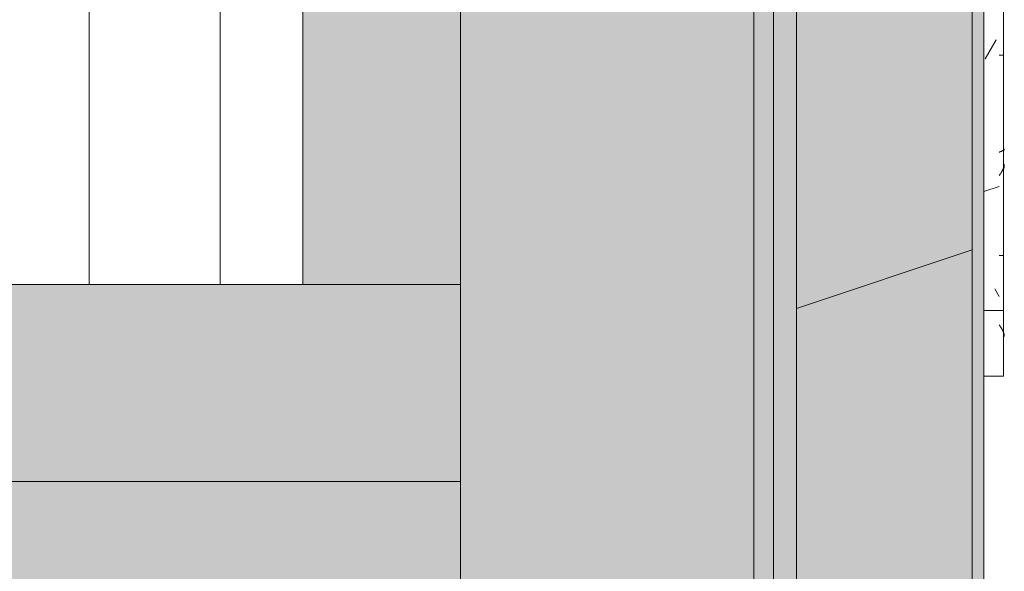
# Model space of a CAD drawing. Header units: millimetres. Extents: x 5980700 to 6194397, y -12939 to 2351883.
# Tile 116 of 124: x 6186174 to 6187675, y -1904 to -1063. Entities that reach past the tile are written whole.
import ezdxf

# ---------------------------------------------------------------- set-up
doc = ezdxf.new("R2010")
doc.units = ezdxf.units.MM
for name, color, linetype, lineweight in [('A-DETL-MBND', 5, 'Continuous', 9), ('A-FLOR-PATT', 8, 'Continuous', 18), ('A-GLAZ', 151, 'Continuous', 9), ('A-GLAZ-SILL', 1, 'Continuous', 9), ('A-ROOF', 132, 'Continuous', 9), ('A-ROOF-OTLN', 132, 'Continuous', 9), ('A-ROOF-PATT', 132, 'Continuous', 9), ('A-WALL', 113, 'Continuous', 18)]:
    doc.layers.add(name, color=color, linetype=linetype, lineweight=lineweight)
pattern_1 = [(90, (-231.441, -20191.887), (-101.6, 406.4), [33.528, -271.272, 33.528, -271.272, -1625.6]), (90, (-231.441, -20191.887), (-101.6, 406.4), [-609.6, 33.528, -576.072, 33.528, -271.272, -711.2]), (90, (-231.441, -20191.887), (-101.6, 406.4), [-1524, 33.528, -169.672, 33.528, -474.472]), (210, (-282.241, -20039.487), (-301.1527240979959, -291.1881810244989), [33.528, -271.272, 33.528, -1896.872]), (210, (-282.241, -20039.487), (-301.1527240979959, -291.1881810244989), [-338.328, -271.272, 33.528, -576.072, -1016]), (210, (-282.241, -20039.487), (-301.1527240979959, -291.1881810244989), [-1219.2, 33.528, -271.272, 33.528, -677.672]), (210, (-282.241, -20039.487), (-301.1527240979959, -291.1881810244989), [-1557.528, -169.672, 33.528, -474.472]), (329.9999999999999, (-485.441, -19988.687), (402.7527240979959, -115.211818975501), [33.528, -271.272, 33.528, -1896.872]), (329.9999999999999, (-485.441, -19988.687), (402.7527240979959, -115.211818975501), [-338.328, -271.272, 33.528, -576.072, -1016]), (329.9999999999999, (-485.441, -19988.687), (402.7527240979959, -115.211818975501), [-1219.2, 33.528, -271.272, 33.528, -677.672]), (329.9999999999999, (-485.441, -19988.687), (402.7527240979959, -115.211818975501), [-1557.528, -169.672, 33.528, -474.472])]
pattern_2 = [(306.87, (-1818.941, -19556.887), (-3175.008507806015, 4762.494328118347), [793.75, -7143.75]), (296.565, (-1342.691, -18604.387), (1587.499067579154, -1587.501456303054), [1774.879, -1774.879]), (288.435, (-548.941, -18604.387), (1587.50290376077, -3174.997452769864), [1004.024, -4016.092])]

# ---------------------------------------------------------------- blocks, each defined once
blk = doc.blocks.new('FP_252-PLANTA DE CAIMENTO DE PISOS - COBERTURA')
at = {"layer": 'A-DETL-MBND', "color": 71, "lineweight": 5}
for p, q in [((1029.410961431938, 108.6585411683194), (1029.535635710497, 108.6416587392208)), ((1029.535635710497, 108.6416587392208), (1029.660309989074, 108.6135488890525)), ((1029.660309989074, 108.6135488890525), (1029.784984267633, 108.5742528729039)), ((1029.784984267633, 108.5742528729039), (1029.909658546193, 108.5238283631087)), ((1029.909658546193, 108.5238283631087), (1030.034332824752, 108.4623493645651)), ((1030.034332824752, 108.4623493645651), (1030.159007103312, 108.3899061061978)), ((1030.159007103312, 108.3899061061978), (1030.283681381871, 108.3066049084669)), ((1030.283681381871, 108.3066049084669), (1030.408355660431, 108.2125680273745)), ((1030.408355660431, 108.2125680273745), (1030.53302993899, 108.1079334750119)), ((1030.53302993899, 108.1079334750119), (1030.657704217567, 107.9928548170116)), ((1030.657704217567, 107.9928548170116), (1030.782378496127, 107.8675009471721)), ((1030.782378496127, 107.8675009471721), (1030.907052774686, 107.7320558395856)), ((1030.907052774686, 107.7320558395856), (1031.031727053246, 107.5867182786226)), ((1031.031727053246, 107.5867182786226), (1031.156401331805, 107.4317015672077)), ((1053.804027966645, 108.6626156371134), (1054.031043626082, 108.6579489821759)), ((1054.031043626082, 108.6579489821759), (1054.258059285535, 108.6501733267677)), ((1054.258059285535, 108.6501733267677), (1054.485074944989, 108.6392918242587)), ((1054.485074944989, 108.6392918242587), (1054.712090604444, 108.6253088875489)), ((1054.712090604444, 108.6253088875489), (1054.939106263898, 108.6082301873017)), ((1054.939106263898, 108.6082301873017), (1055.166121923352, 108.5880626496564)), ((1055.166121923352, 108.5880626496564), (1055.393137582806, 108.564814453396)), ((1055.393137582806, 108.564814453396), (1055.62015324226, 108.5384950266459)), ((1055.62015324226, 108.5384950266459), (1055.847168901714, 108.5091150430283)), ((1055.847168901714, 108.5091150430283), (1056.074184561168, 108.4766864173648)), ((1056.074184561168, 108.4766864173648), (1056.301200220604, 108.4412223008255)), ((1056.301200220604, 108.4412223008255), (1056.528215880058, 108.4027370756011)), ((1056.528215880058, 108.4027370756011), (1056.755231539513, 108.3612463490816)), ((1056.755231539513, 108.3612463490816), (1056.982247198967, 108.31676694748)), ((1056.982247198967, 108.31676694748), (1057.209262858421, 108.2693169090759)), ((1057.209262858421, 108.2693169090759), (1057.436278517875, 108.2189154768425)), ((1057.436278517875, 108.2189154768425), (1057.663294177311, 108.1655830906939)), ((1057.663294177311, 108.1655830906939), (1057.890309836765, 108.1093413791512)), ((1057.890309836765, 108.1093413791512), (1058.11732549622, 108.0502131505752)), ((1058.11732549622, 108.0502131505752), (1058.344341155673, 107.9882223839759)), ((1058.344341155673, 107.9882223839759), (1058.57135681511, 107.9233942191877)), ((1058.57135681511, 107.9233942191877), (1058.798372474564, 107.8557549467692)), ((1058.798372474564, 107.8557549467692), (1059.025388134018, 107.7853319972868)), ((1059.025388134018, 107.7853319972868), (1059.252403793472, 107.7121539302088)), ((1059.252403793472, 107.7121539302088), (1059.479419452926, 107.6362504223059)), ((1059.479419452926, 107.6362504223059), (1059.70643511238, 107.5576522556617)), ((1059.70643511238, 107.5576522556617), (1059.933450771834, 107.4763913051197)), ((1303.378374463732, 105.0923573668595), (1303.151358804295, 104.9609425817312)), ((1303.605390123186, 105.2221091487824), (1303.378374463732, 105.0923573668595)), ((1303.832405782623, 105.3501453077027), (1303.605390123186, 105.2221091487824)), ((1304.05942144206, 105.476413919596), (1303.832405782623, 105.3501453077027)), ((1304.286437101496, 105.6008637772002), (1304.05942144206, 105.476413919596)), ((1304.51345276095, 105.7234444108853), (1304.286437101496, 105.6008637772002)), ((1304.740468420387, 105.8441061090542), (1304.51345276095, 105.7234444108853)), ((1304.967484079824, 105.96279993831), (1304.740468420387, 105.8441061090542)), ((1305.19449973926, 106.079477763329), (1304.967484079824, 105.96279993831)), ((1305.421515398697, 106.1940922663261), (1305.19449973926, 106.079477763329)), ((1305.648531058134, 106.3065969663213), (1305.421515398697, 106.1940922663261)), ((1305.875546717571, 106.416946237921), (1305.648531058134, 106.3065969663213)), ((1306.102562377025, 106.5250953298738), (1305.875546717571, 106.416946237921)), ((1306.329578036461, 106.6310003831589), (1306.102562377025, 106.5250953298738)), ((1306.556593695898, 106.7346184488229), (1306.329578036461, 106.6310003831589)), ((1306.783609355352, 106.8359075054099), (1306.556593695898, 106.7346184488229)), ((1307.010625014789, 106.9348264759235), (1306.783609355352, 106.8359075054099)), ((1307.237640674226, 107.0313352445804), (1307.010625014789, 106.9348264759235)), ((1307.464656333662, 107.1253946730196), (1307.237640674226, 107.0313352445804)), ((1307.691671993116, 107.2169666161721), (1307.464656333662, 107.1253946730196)), ((1307.918687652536, 107.3060139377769), (1307.691671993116, 107.2169666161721)), ((1308.145703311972, 107.3925005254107), (1307.918687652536, 107.3060139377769)), ((1308.372718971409, 107.4763913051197), (1308.145703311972, 107.3925005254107)), ((1308.599734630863, 107.5576522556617), (1308.372718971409, 107.4763913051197)), ((1308.8267502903, 107.6362504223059), (1308.599734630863, 107.5576522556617)), ((1309.053765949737, 107.7121539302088), (1308.8267502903, 107.6362504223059)), ((1309.280781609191, 107.7853319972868), (1309.053765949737, 107.7121539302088)), ((1309.507797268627, 107.8557549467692), (1309.280781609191, 107.7853319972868)), ((1309.734812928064, 107.9233942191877), (1309.507797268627, 107.8557549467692)), ((1309.961828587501, 107.9882223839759), (1309.734812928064, 107.9233942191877)), ((1310.188844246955, 108.0502131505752), (1309.961828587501, 107.9882223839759)), ((1310.415859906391, 108.1093413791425), (1310.188844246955, 108.0502131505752)), ((1310.642875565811, 108.1655830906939), (1310.415859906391, 108.1093413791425)), ((1310.869891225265, 108.2189154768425), (1310.642875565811, 108.1655830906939)), ((1311.096906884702, 108.2693169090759), (1310.869891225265, 108.2189154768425)), ((1311.323922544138, 108.31676694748), (1311.096906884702, 108.2693169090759)), ((1311.550938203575, 108.3612463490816), (1311.323922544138, 108.31676694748)), ((1311.777953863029, 108.4027370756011), (1311.550938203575, 108.3612463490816)), ((1312.004969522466, 108.4412223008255), (1311.777953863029, 108.4027370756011)), ((1312.231985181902, 108.4766864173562), (1312.004969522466, 108.4412223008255)), ((1312.459000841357, 108.5091150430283), (1312.231985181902, 108.4766864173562)), ((1312.686016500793, 108.5384950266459), (1312.459000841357, 108.5091150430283)), ((1312.91303216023, 108.564814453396), (1312.686016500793, 108.5384950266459)), ((1313.140047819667, 108.5880626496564), (1312.91303216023, 108.564814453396)), ((1313.367063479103, 108.6082301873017), (1313.140047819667, 108.5880626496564)), ((1313.59407913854, 108.6253088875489), (1313.367063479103, 108.6082301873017)), ((1313.821094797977, 108.6392918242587), (1313.59407913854, 108.6253088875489)), ((1314.048110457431, 108.6501733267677), (1313.821094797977, 108.6392918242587)), ((1314.275126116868, 108.6579489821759), (1314.048110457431, 108.6501733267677)), ((1314.502141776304, 108.6626156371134), (1314.275126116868, 108.6579489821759)), ((1297.248951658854, 101.1461664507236), (1297.0219359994, 100.9916647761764)), ((1297.475967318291, 101.3006054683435), (1297.248951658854, 101.1461664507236)), ((1297.702982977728, 101.454919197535), (1297.475967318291, 101.3006054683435)), ((1297.929998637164, 101.6090450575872), (1297.702982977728, 101.454919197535)), ((1298.157014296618, 101.7629205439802), (1297.929998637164, 101.6090450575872)), ((1298.384029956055, 101.9164832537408), (1298.157014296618, 101.7629205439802)), ((1298.611045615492, 102.0696709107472), (1298.384029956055, 101.9164832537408)), ((1298.838061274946, 102.2224213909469), (1298.611045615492, 102.0696709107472)), ((1299.065076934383, 102.3746727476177), (1298.838061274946, 102.2224213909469)), ((1299.292092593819, 102.5263632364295), (1299.065076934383, 102.3746727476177)), ((1299.519108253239, 102.6774313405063), (1299.292092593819, 102.5263632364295)), ((1299.746123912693, 102.8278157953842), (1299.519108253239, 102.6774313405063)), ((1299.973139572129, 102.9774556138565), (1299.746123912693, 102.8278157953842)), ((1300.200155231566, 103.1262901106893), (1299.973139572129, 102.9774556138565)), ((1300.42717089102, 103.2742589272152), (1300.200155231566, 103.1262901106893)), ((1300.654186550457, 103.4213020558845), (1300.42717089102, 103.2742589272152)), ((1300.881202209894, 103.5673598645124), (1300.654186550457, 103.4213020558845)), ((1301.10821786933, 103.7123731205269), (1300.881202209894, 103.5673598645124)), ((1301.335233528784, 103.8562830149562), (1301.10821786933, 103.7123731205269)), ((1301.562249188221, 103.9990311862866), (1301.335233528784, 103.8562830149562)), ((1301.789264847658, 104.140559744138), (1301.562249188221, 103.9990311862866)), ((1302.016280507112, 104.2808112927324), (1301.789264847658, 104.140559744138)), ((1302.243296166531, 104.4197289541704), (1302.016280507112, 104.2808112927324)), ((1302.470311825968, 104.5572563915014), (1302.243296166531, 104.4197289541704)), ((1302.697327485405, 104.6933378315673), (1302.470311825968, 104.5572563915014)), ((1302.924343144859, 104.8279180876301), (1302.697327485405, 104.6933378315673)), ((1303.151358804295, 104.9609425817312), (1302.924343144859, 104.8279180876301))]:
    blk.add_line(p, q, dxfattribs=at)
at = {"layer": 'A-DETL-MBND', "color": 90, "lineweight": 5}
blk.add_line((1374.999999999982, 107.5000000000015), (1274.999999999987, 107.5000000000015), dxfattribs=at)
blk = doc.blocks.new('CC_PEITORIL - PEITORIL-V251-PLANTA DE CAIMENTO DE PISOS - COBERTURA')
at = {"layer": 'A-DETL-MBND', "lineweight": 5}
h = blk.add_hatch(dxfattribs=at)
h.set_pattern_fill('FP_78', color=71, style=0, pattern_type=2)
h.set_pattern_definition(pattern_1)
h.paths.add_polyline_path([(1374.999999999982, 100.9916647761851), (1274.999999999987, 100.1295853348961), (1274.999999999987, 77.50000000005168), (1374.999999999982, 77.50000000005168)])
h.paths.add_polyline_path([(-1274.999999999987, 78.146559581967), (-1274.999999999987, 100.9916647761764), (-1374.999999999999, 100.9916647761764), (-1374.999999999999, 77.50000000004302), (-1274.999999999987, 77.50000000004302)])
h = blk.add_hatch(dxfattribs=at)
h.set_pattern_fill('FP_79', color=71, style=0, pattern_type=2)
h.set_pattern_definition(pattern_2)
h.paths.add_polyline_path([(1374.999999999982, 100.9916647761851), (1274.999999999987, 100.1295853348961), (1274.999999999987, 77.50000000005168), (1374.999999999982, 77.50000000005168)])
h.paths.add_polyline_path([(-1274.999999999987, 78.146559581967), (-1274.999999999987, 100.9916647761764), (-1374.999999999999, 100.9916647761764), (-1374.999999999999, 77.50000000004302), (-1274.999999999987, 77.50000000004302)])
at = {"layer": 'A-DETL-MBND', "color": 90, "lineweight": 5}
for p, q in [((1374.999999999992, 107.4999999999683), (1374.999999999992, 100.991664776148)), ((1374.999999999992, 77.50000000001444), (1374.999999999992, 100.9916647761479))]:
    blk.add_line(p, q, dxfattribs=at)
at = {"layer": 'A-GLAZ', "color": 90, "lineweight": 5}
blk.add_blockref('FP_252-PLANTA DE CAIMENTO DE PISOS - COBERTURA', (0, 0), dxfattribs=at)
blk = doc.blocks.new('Cumeeira1 - Cumeeira-4038532-PLANTA DE CAIMENTO DE PISOS - COBERTURA')
at = {"layer": 'A-ROOF', "lineweight": 5}
for points in [[(-15828.6148292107, -1825.841032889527), (19471.385170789, -1825.841032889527), (19471.385170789, -1525.522373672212), (-15828.6148292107, -1525.522373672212), (-15828.6148292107, -1539.160710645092)], [(1790.63785953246, -2126.159692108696), (19471.385170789, -2126.159692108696), (19471.385170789, -1825.841032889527), (-15828.6148292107, -1825.841032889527), (-15828.6148292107, -2126.159692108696), (1607.799284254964, -2126.159692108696)]]:
    blk.add_hatch(color=71, dxfattribs=at).paths.add_polyline_path(points)
at = {"layer": 'A-ROOF', "color": 90, "lineweight": 5}
for p, q in [((-15828.61482921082, -1525.522373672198), (19471.38517078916, -1525.522373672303)), ((19471.38517078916, -1525.522373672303), (19471.38517078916, -1825.841032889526)), ((-15828.61482921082, -1825.841032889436), (19471.38517078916, -1825.841032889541)), ((19471.38517078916, -1825.841032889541), (19471.38517078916, -2126.159692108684))]:
    blk.add_line(p, q, dxfattribs=at)
blk = doc.blocks.new('FP_267-PLANTA DE CAIMENTO DE PISOS - COBERTURA')
at = {"layer": 'A-GLAZ-SILL', "color": 90, "lineweight": 5}
blk.add_line((1274.99999999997, 107.4999999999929), (-1275.000000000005, 107.4999999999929), dxfattribs=at)
at = {"layer": 'A-GLAZ-SILL', "lineweight": 5}
for p, q in [((886.1589943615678, 100.9916647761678), (886.1589943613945, 106.4169462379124)), ((1028.827722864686, 108.6585411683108), (1028.952397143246, 108.6416587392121)), ((1028.952397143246, 108.6416587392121), (1029.077071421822, 108.6135488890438)), ((1029.077071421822, 108.6135488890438), (1029.201745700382, 108.5742528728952)), ((1029.201745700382, 108.5742528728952), (1029.326419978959, 108.5238283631)), ((1029.326419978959, 108.5238283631), (1029.451094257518, 108.4623493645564)), ((1029.451094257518, 108.4623493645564), (1029.575768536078, 108.3899061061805)), ((1029.575768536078, 108.3899061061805), (1029.700442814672, 108.3066049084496)), ((1029.700442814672, 108.3066049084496), (1029.825117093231, 108.2125680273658)), ((1029.825117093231, 108.2125680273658), (1029.949791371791, 108.1079334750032)), ((1029.949791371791, 108.1079334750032), (1030.074465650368, 107.9928548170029)), ((1030.074465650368, 107.9928548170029), (1030.199139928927, 107.8675009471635)), ((1030.199139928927, 107.8675009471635), (1030.323814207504, 107.732055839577)), ((1030.323814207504, 107.732055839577), (1030.448488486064, 107.586718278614)), ((1030.448488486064, 107.586718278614), (1030.573162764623, 107.431701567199)), ((1030.573162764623, 107.431701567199), (1030.697837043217, 107.2672332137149)), ((1030.697837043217, 107.2672332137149), (1030.822511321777, 107.0935545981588)), ((1030.822511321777, 107.0935545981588), (1030.947185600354, 106.9109206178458)), ((1030.947185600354, 106.9109206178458), (1031.071859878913, 106.7195993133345)), ((1031.071859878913, 106.7195993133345), (1031.196534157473, 106.5198714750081)), ((1031.196534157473, 106.5198714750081), (1031.321208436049, 106.312030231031)), ((1031.321208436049, 106.312030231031), (1031.445882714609, 106.0963806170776)), ((1031.445882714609, 106.0963806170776), (1031.570556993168, 105.8732391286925)), ((1031.570556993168, 105.8732391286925), (1031.695231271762, 105.6429332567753)), ((1031.695231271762, 105.6429332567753), (1031.819905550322, 105.4058010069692)), ((1031.819905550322, 105.4058010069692), (1031.944579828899, 105.1621904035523)), ((1031.944579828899, 105.1621904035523), (1032.069254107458, 104.912458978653)), ((1051.783634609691, 108.6626156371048), (1052.010650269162, 108.6579489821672)), ((1052.010650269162, 108.6579489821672), (1052.237665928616, 108.650173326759)), ((1052.237665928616, 108.650173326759), (1052.46468158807, 108.63929182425)), ((1052.46468158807, 108.63929182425), (1052.691697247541, 108.6253088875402)), ((1052.691697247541, 108.6253088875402), (1052.918712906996, 108.608230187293)), ((1052.918712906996, 108.608230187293), (1053.145728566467, 108.5880626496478)), ((1053.145728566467, 108.5880626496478), (1053.372744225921, 108.5648144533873)), ((1053.372744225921, 108.5648144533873), (1053.599759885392, 108.5384950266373)), ((1053.599759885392, 108.5384950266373), (1053.826775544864, 108.5091150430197)), ((1053.826775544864, 108.5091150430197), (1054.053791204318, 108.4766864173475)), ((1054.053791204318, 108.4766864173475), (1054.280806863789, 108.4412223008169)), ((1054.280806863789, 108.4412223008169), (1054.507822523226, 108.4027370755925)), ((1054.507822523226, 108.4027370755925), (1054.734838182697, 108.3612463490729)), ((1054.734838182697, 108.3612463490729), (1054.961853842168, 108.3167669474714)), ((1054.961853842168, 108.3167669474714), (1055.188869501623, 108.2693169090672)), ((1055.188869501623, 108.2693169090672), (1055.415885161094, 108.2189154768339)), ((1055.415885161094, 108.2189154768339), (1055.642900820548, 108.1655830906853)), ((1055.642900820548, 108.1655830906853), (1055.869916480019, 108.1093413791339)), ((1055.869916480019, 108.1093413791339), (1056.096932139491, 108.0502131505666)), ((1056.096932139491, 108.0502131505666), (1056.323947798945, 107.9882223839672)), ((1056.323947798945, 107.9882223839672), (1056.550963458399, 107.923394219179)), ((1056.550963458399, 107.923394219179), (1056.777979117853, 107.8557549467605)), ((1056.777979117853, 107.8557549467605), (1057.004994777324, 107.7853319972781)), ((1057.004994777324, 107.7853319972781), (1057.232010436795, 107.7121539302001)), ((1057.232010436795, 107.7121539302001), (1057.45902609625, 107.6362504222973)), ((1057.45902609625, 107.6362504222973), (1057.686041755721, 107.557652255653)), ((1057.686041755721, 107.557652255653), (1057.913057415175, 107.476391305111)), ((1057.913057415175, 107.476391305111), (1058.140073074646, 107.392500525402)), ((1058.140073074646, 107.392500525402), (1058.367088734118, 107.3060139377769)), ((1058.367088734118, 107.3060139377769), (1058.594104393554, 107.2169666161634)), ((1058.594104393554, 107.2169666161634), (1058.821120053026, 107.1253946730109)), ((1058.821120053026, 107.1253946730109), (1059.04813571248, 107.0313352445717)), ((1059.04813571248, 107.0313352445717), (1059.275151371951, 106.9348264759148)), ((1059.275151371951, 106.9348264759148), (1059.502167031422, 106.8359075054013)), ((1059.502167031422, 106.8359075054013), (1059.729182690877, 106.7346184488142)), ((1059.729182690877, 106.7346184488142), (1059.956198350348, 106.6310003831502)), ((1059.956198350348, 106.6310003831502), (1060.183214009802, 106.5250953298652)), ((1060.183214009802, 106.5250953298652), (1060.410229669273, 106.4169462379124)), ((1060.410229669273, 106.4169462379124), (1060.637245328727, 106.3065969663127)), ((1060.637245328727, 106.3065969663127), (1060.864260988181, 106.1940922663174)), ((1060.864260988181, 106.1940922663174), (1061.091276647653, 106.0794777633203)), ((1061.091276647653, 106.0794777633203), (1061.318292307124, 105.9627999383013)), ((1061.318292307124, 105.9627999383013), (1061.545307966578, 105.8441061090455)), ((1061.545307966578, 105.8441061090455), (1061.772323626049, 105.7234444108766)), ((1061.772323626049, 105.7234444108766), (1061.999339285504, 105.6008637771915)), ((1061.999339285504, 105.6008637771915), (1062.226354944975, 105.4764139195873)), ((1062.226354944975, 105.4764139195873), (1062.453370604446, 105.3501453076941)), ((1062.453370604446, 105.3501453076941), (1062.680386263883, 105.2221091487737)), ((1062.680386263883, 105.2221091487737), (1062.907401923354, 105.0923573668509)), ((1062.907401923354, 105.0923573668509), (1063.134417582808, 104.9609425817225)), ((1190.958994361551, 100.9916647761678), (1190.958994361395, 106.4169462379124)), ((1032.069254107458, 104.912458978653), (1032.193928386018, 104.6569732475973)), ((1032.193928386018, 104.6569732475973), (1032.318602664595, 104.3961081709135)), ((1032.318602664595, 104.3961081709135), (1032.443276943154, 104.1302466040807)), ((1032.443276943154, 104.1302466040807), (1032.567951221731, 103.8597787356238)), ((1032.567951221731, 103.8597787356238), (1032.692625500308, 103.5851015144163)), ((1032.692625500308, 103.5851015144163), (1032.817299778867, 103.3066180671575)), ((1032.817299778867, 103.3066180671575), (1032.941974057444, 103.0247371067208)), ((1032.941974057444, 103.0247371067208), (1033.066648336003, 102.739872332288)), ((1033.066648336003, 102.739872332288), (1033.191322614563, 102.4524418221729)), ((1033.191322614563, 102.4524418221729), (1033.31599689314, 102.1628674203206)), ((1033.31599689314, 102.1628674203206), (1033.440671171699, 101.8715741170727)), ((1033.440671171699, 101.8715741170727), (1033.565345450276, 101.5789894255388)), ((1033.565345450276, 101.5789894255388), (1033.690019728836, 101.2855427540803)), ((1033.690019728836, 101.2855427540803), (1033.814694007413, 100.9916647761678)), ((1063.134417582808, 104.9609425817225), (1063.36143324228, 104.8279180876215)), ((1063.36143324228, 104.8279180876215), (1063.588448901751, 104.6933378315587)), ((1063.588448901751, 104.6933378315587), (1063.815464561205, 104.5572563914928)), ((1063.815464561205, 104.5572563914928), (1064.042480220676, 104.4197289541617)), ((1064.042480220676, 104.4197289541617), (1064.269495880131, 104.2808112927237)), ((1064.269495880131, 104.2808112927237), (1064.496511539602, 104.1405597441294)), ((1064.496511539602, 104.1405597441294), (1064.723527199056, 103.9990311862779)), ((1064.723527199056, 103.9990311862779), (1064.95054285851, 103.8562830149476)), ((1064.95054285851, 103.8562830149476), (1065.177558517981, 103.7123731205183)), ((1065.177558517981, 103.7123731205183), (1065.404574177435, 103.5673598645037)), ((1065.404574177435, 103.5673598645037), (1065.631589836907, 103.4213020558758)), ((1065.631589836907, 103.4213020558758), (1065.858605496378, 103.2742589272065)), ((1065.858605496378, 103.2742589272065), (1066.085621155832, 103.1262901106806)), ((1066.085621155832, 103.1262901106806), (1066.312636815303, 102.9774556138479)), ((1066.312636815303, 102.9774556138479), (1066.539652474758, 102.8278157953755)), ((1066.539652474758, 102.8278157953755), (1066.766668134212, 102.6774313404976)), ((1066.766668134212, 102.6774313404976), (1066.993683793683, 102.5263632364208)), ((1066.993683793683, 102.5263632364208), (1067.220699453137, 102.374672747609)), ((1067.220699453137, 102.374672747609), (1067.447715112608, 102.2224213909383)), ((1067.447715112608, 102.2224213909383), (1067.674730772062, 102.0696709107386)), ((1067.674730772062, 102.0696709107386), (1067.901746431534, 101.9164832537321)), ((1067.901746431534, 101.9164832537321), (1068.128762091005, 101.7629205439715)), ((1068.128762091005, 101.7629205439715), (1068.355777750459, 101.6090450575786)), ((1068.355777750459, 101.6090450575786), (1068.58279340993, 101.4549191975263)), ((1068.58279340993, 101.4549191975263), (1068.809809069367, 101.3006054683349)), ((1068.809809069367, 101.3006054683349), (1069.036824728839, 101.1461664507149)), ((1069.036824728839, 101.1461664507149), (1069.26384038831, 100.9916647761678))]:
    blk.add_line(p, q, dxfattribs=at)
blk = doc.blocks.new('CC_PEITORIL - PEITORIL-V266-PLANTA DE CAIMENTO DE PISOS - COBERTURA')
at = {"layer": 'A-GLAZ-SILL', "lineweight": 5}
h = blk.add_hatch(dxfattribs=at)
h.set_pattern_fill('FP_78', color=256, style=0, pattern_type=2)
h.set_pattern_definition(pattern_1)
h.paths.add_polyline_path([(1274.99999999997, 100.1295853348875), (1274.99999999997, 100.9916647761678), (-1275.000000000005, 100.9916647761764), (-1275.000000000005, 77.50000000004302), (1274.99999999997, 77.50000000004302)])
h = blk.add_hatch(dxfattribs=at)
h.set_pattern_fill('FP_79', color=256, style=0, pattern_type=2)
h.set_pattern_definition(pattern_2)
h.paths.add_polyline_path([(1274.99999999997, 100.1295853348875), (1274.99999999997, 100.9916647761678), (-1275.000000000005, 100.9916647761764), (-1275.000000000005, 77.50000000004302), (1274.99999999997, 77.50000000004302)])
at = {"layer": 'A-GLAZ-SILL', "color": 90, "lineweight": 5}
for p, q in [((1274.999999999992, 107.4999999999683), (1274.999999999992, 100.991664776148)), ((1274.999999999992, 77.50000000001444), (1274.999999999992, 100.9916647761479))]:
    blk.add_line(p, q, dxfattribs=at)
at = {"layer": 'A-GLAZ', "color": 90, "lineweight": 5}
blk.add_blockref('FP_267-PLANTA DE CAIMENTO DE PISOS - COBERTURA', (0, 0), dxfattribs=at)
blk = doc.blocks.new('CHAPIM - CHAPIM-4060820-PLANTA DE CAIMENTO DE PISOS - COBERTURA')
at = {"layer": 'A-ROOF-PATT', "lineweight": 5}
h = blk.add_hatch(dxfattribs=at)
h.set_pattern_fill('FP_34', color=71, style=0, pattern_type=2)
h.set_pattern_definition([(0, (2e-05, -3e-05), (812.8, 203.2), [33.528, -576.072, 33.528, -576.072, -3251.2]), (0, (2e-05, -3e-05), (812.8, 203.2), [-1219.2, 33.528, -1185.672, 33.528, -576.072, -1422.4]), (0, (2e-05, -3e-05), (812.8, 203.2), [-3048, 33.528, -372.872, 33.528, -982.472]), (120, (304.8, 101.6), (-582.3763620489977, 602.3054481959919), [33.52799999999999, -576.0719999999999, 33.52799999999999, -576.0719999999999, -3251.199999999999]), (120, (304.8, 101.6), (-582.3763620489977, 602.3054481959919), [-1219.2, 33.52799999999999, -1185.672, 33.52799999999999, -576.0719999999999, -1422.4]), (120, (304.8, 101.6), (-582.3763620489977, 602.3054481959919), [-3048, 33.52799999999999, -372.8719999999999, 33.52799999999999, -982.4719999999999]), (240, (406.4, 508), (-230.4236379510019, -805.5054481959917), [33.528, -576.072, 33.528, -576.072, -3251.2]), (240, (406.4, 508), (-230.4236379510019, -805.5054481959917), [-1219.2, 33.528, -1185.672, 33.528, -576.072, -1422.4]), (240, (406.4, 508), (-230.4236379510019, -805.5054481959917), [-3048, 33.528, -372.872, 33.528, -982.472])])
h.paths.add_polyline_path([(9835.535171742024, -8340.841032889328), (20251.38517078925, -8340.841032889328), (20251.38517078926, 4739.15896711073), (-16608.61482921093, 4739.15896711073), (-16608.61482921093, -8340.841032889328), (9652.696596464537, -8340.841032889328)])
h.paths.add_polyline_path([(3619.023612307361, -8073.341032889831), (-16341.11482921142, -8073.341032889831), (-16341.11482921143, 4471.658967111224), (19983.88517078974, 4471.658967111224), (19983.88517078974, -8073.341032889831), (3710.442899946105, -8073.341032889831)])
h = blk.add_hatch(dxfattribs=at)
h.set_pattern_fill('FP_33', color=71, style=0, pattern_type=2)
h.set_pattern_definition([(216.87, (635, 1587.5), (4762.494328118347, 3175.008507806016), [793.75, -7143.75]), (206.565, (1587.5, 1111.25), (-1587.501456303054, -1587.499067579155), [1774.879, -1774.879]), (198.435, (1587.5, 317.5), (-3174.997452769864, -1587.50290376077), [1004.024, -4016.092])])
h.paths.add_polyline_path([(9835.535171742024, -8340.841032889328), (20251.38517078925, -8340.841032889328), (20251.38517078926, 4739.15896711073), (-16608.61482921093, 4739.15896711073), (-16608.61482921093, -8340.841032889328), (9652.696596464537, -8340.841032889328)])
h.paths.add_polyline_path([(3619.023612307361, -8073.341032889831), (-16341.11482921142, -8073.341032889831), (-16341.11482921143, 4471.658967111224), (19983.88517078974, 4471.658967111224), (19983.88517078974, -8073.341032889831), (3710.442899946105, -8073.341032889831)])
at = {"layer": 'A-ROOF-OTLN', "color": 90, "lineweight": 5}
for p, q in [((20251.38517078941, 4739.158967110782), (20251.38517078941, -8340.841032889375)), ((19983.8851707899, -8073.341032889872), (19983.8851707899, 4471.658967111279))]:
    blk.add_line(p, q, dxfattribs=at)
blk = doc.blocks.new('Calha05 - Calha05-4216813-PLANTA DE CAIMENTO DE PISOS - COBERTURA')
at = {"layer": 'A-ROOF', "lineweight": 5}
h = blk.add_hatch(color=71, dxfattribs=at)
h.paths.add_polyline_path([(19546.385170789, -7293.341032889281), (19993.885170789, -7293.341032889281), (19993.885170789, 3149.15896711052), (19546.385170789, 3149.15896711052), (19546.385170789, -7288.341032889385)])
h.paths.add_polyline_path([(19805.21219123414, -6854.796855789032), (19805.28260459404, -6910.903394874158), (19810.23898212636, -6910.830217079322), (19810.23921627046, -6854.796855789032)])
h.paths.add_polyline_path([(19805.21219123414, -6846.41968587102), (19805.21219123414, -6854.796855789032), (19810.23921627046, -6854.796855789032), (19810.23921627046, -6846.41968587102)])
h.paths.add_polyline_path([(19805.21219123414, -7043.188507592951), (19769.35601268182, -7035.152009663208), (19753.11870972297, -7027.339956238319), (19738.68337187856, -7014.789043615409), (19717.32973075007, -6988.401301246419), (19709.12446112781, -6964.349545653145), (19706.97338231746, -6955.619133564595), (19705.5052090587, -6936.811166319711), (19709.11578849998, -6917.357788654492), (19721.33258398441, -6886.347673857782), (19753.12139429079, -6854.340083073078), (19761.77801814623, -6849.623773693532), (19777.95532615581, -6843.85226982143), (19805.21219123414, -6839.622267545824), (19805.22135331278, -6846.41968587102), (19810.23921627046, -6846.41968587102), (19810.23921627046, -6838.494276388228), (19846.08400236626, -6846.53730924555), (19862.32483545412, -6854.35359987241), (19876.75979701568, -6866.915015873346), (19898.1062956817, -6893.302181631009), (19906.3085939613, -6917.357789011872), (19908.45114142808, -6926.068357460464), (19909.91857607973, -6944.895276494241), (19906.29992136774, -6964.349545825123), (19894.07911991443, -6995.355211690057), (19862.32483545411, -7027.328520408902), (19855.32569189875, -7031.369850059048), (19837.5059861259, -7037.822857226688), (19810.23921627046, -7041.990711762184), (19810.2033397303, -6970.774319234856), (19805.21253118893, -6970.852471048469), (19805.21219123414, -7042.811911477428)])
h.paths.add_polyline_path([(19759.97918541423, -7028.571101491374), (19760.0472940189, -7028.453133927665), (19794.7174107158, -6967.911856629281), (19790.58049817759, -6965.514022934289), (19756.53490931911, -7026.598541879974), (19759.94488447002, -7028.551875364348)])
h.paths.add_polyline_path([(19855.46894159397, -7028.558178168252), (19859.75402420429, -7025.926108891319), (19824.86615396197, -6965.498545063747), (19820.51375727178, -6968.01402293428), (19855.50326374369, -7028.501956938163)])
h.paths.add_polyline_path([(19892.91520754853, -6992.951001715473), (19895.39662512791, -6988.578940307), (19834.88515402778, -6953.642626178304), (19833.17264978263, -6958.458619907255), (19888.21998749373, -6990.240215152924)])
h.paths.add_polyline_path([(19722.50917491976, -6992.951001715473), (19783.05470631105, -6957.995022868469), (19780.53922844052, -6953.642626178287), (19720.34078902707, -6989.214203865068), (19722.44976394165, -6992.851056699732)])
h.paths.add_polyline_path([(19807.71219123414, -6950.841060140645), (19812.71219123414, -6949.501314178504), (19816.372445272, -6945.841060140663), (19817.71219123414, -6940.841060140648), (19816.37244527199, -6935.841060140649), (19812.71219123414, -6932.180806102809), (19807.71219123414, -6930.841060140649), (19802.71219123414, -6932.180806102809), (19799.0519371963, -6935.841060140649), (19797.71397645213, -6940.854620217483), (19799.0519371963, -6945.841060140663), (19802.71219123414, -6949.501314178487), (19805.21219123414, -6950.511928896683)])
h.paths.add_polyline_path([(19869.44605177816, -6943.368085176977), (19902.13356550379, -6943.368085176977), (19901.66151425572, -6938.341060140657), (19869.44769735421, -6938.341060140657)])
h.paths.add_polyline_path([(19869.44605177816, -6943.368085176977), (19869.44769735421, -6938.341060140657), (19837.64545032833, -6938.341060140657), (19837.74966476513, -6943.367770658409), (19867.72380591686, -6943.368085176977)])
h.paths.add_polyline_path([(19902.13356550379, -6943.368085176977), (19907.56601341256, -6942.513193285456), (19907.28428753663, -6938.341060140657), (19902.13442822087, -6938.341060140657), (19902.13442822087, -6943.365398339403)])
h.paths.add_polyline_path([(19721.66798688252, -6943.368085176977), (19777.77893213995, -6943.314517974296), (19777.67471770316, -6938.341513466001), (19721.66798688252, -6938.341060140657)])
h.paths.add_polyline_path([(19708.13853505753, -6943.368085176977), (19721.66798688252, -6943.368085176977), (19721.66798688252, -6938.341060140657), (19707.85785521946, -6939.201167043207), (19708.00546104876, -6943.368085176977)])
h.paths.add_polyline_path([(19834.89670119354, -6928.064033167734), (19895.09768074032, -6892.493346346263), (19892.92930926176, -6888.754182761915), (19832.38515402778, -6923.709367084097), (19833.73218641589, -6925.834066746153)])
h.paths.add_polyline_path([(19780.52768127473, -6928.064033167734), (19782.2741553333, -6923.267651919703), (19721.95470949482, -6889.663778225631), (19720.02100090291, -6893.130484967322), (19779.03372883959, -6927.201499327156)])
h.paths.add_polyline_path([(19824.86615396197, -6916.183575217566), (19858.91288457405, -6855.097553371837), (19855.40079897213, -6853.241968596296), (19820.7214808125, -6913.776811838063), (19822.74267137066, -6914.834625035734)])
h.paths.add_polyline_path([(19790.58049817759, -6916.168097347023), (19794.93516426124, -6913.656550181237), (19759.23338992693, -6853.529046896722), (19755.69345647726, -6855.74196859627), (19789.80278866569, -6914.821064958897)])
blk.add_hatch(color=71, dxfattribs=at).paths.add_polyline_path([(20023.88517078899, -7293.341032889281), (20023.88517078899, 3149.15896711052), (19993.885170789, 3149.15896711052), (19993.885170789, -7293.341032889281)])
at = {"layer": 'A-ROOF', "color": 90, "lineweight": 5}
for p, q in [((19993.88517078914, 3149.158967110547), (19993.88517078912, -7293.341032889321)), ((20023.88517078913, 3149.158967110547), (20023.88517078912, -7293.341032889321))]:
    blk.add_line(p, q, dxfattribs=at)
blk = doc.blocks.new('BE-PMSa-MOD-ARQ-CONEXAODOFUTURO-EX-000-R_rvt-3-PLANTA DE CAIMENTO DE PISOS - COBERTURA')
at = {"layer": 'A-FLOR-PATT', "lineweight": 5}
h = blk.add_hatch(dxfattribs=at)
h.set_pattern_fill('FP_2', color=135, style=0, pattern_type=2)
h.set_pattern_definition([(0, (0, 0), (812.8, 203.2), [33.528, -576.072, 33.528, -576.072, -3251.2]), (0, (0, 0), (812.8, 203.2), [-1219.2, 33.528, -1185.672, 33.528, -576.072, -1422.4]), (0, (0, 0), (812.8, 203.2), [-3048, 33.528, -372.872, 33.528, -982.472]), (120, (304.8, 101.6), (-582.3763620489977, 602.3054481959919), [33.52799999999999, -576.0719999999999, 33.52799999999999, -576.0719999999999, -3251.199999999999]), (120, (304.8, 101.6), (-582.3763620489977, 602.3054481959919), [-1219.2, 33.52799999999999, -1185.672, 33.52799999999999, -576.0719999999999, -1422.4]), (120, (304.8, 101.6), (-582.3763620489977, 602.3054481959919), [-3048, 33.52799999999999, -372.8719999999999, 33.52799999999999, -982.4719999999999]), (240, (406.4, 508), (-230.4236379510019, -805.5054481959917), [33.528, -576.072, 33.528, -576.072, -3251.2]), (240, (406.4, 508), (-230.4236379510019, -805.5054481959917), [-1219.2, 33.528, -1185.672, 33.528, -576.072, -1422.4]), (240, (406.4, 508), (-230.4236379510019, -805.5054481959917), [-3048, 33.528, -372.872, 33.528, -982.472])])
h.paths.add_polyline_path([(-16310.38110883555, -7293.341005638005), (-15828.61484510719, -7293.341005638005), (-15828.61484510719, -3822.238729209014), (-16336.11484510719, -3822.238729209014), (-16336.11484510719, -7293.341005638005)])
h.paths.add_polyline_path([(19948.88515489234, -7293.341005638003), (19983.8851548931, -7293.341005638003), (19983.88515489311, 3759.158994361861), (19471.38515489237, 3759.158994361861), (19471.38515489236, 3149.158994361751), (19948.88515489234, 3149.158994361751), (19948.88515489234, -7165.459808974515)])
h.paths.add_polyline_path([(-16092.159078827, -7010.094961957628), (-16122.07273118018, -7002.037175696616), (-16102.65385934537, -6967.911829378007), (-16106.79077188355, -6965.513995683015), (-16126.45110687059, -6999.566694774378), (-16148.32819661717, -6977.631621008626), (-16114.31656375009, -6957.994995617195), (-16116.83204162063, -6953.642598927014), (-16150.884740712, -6973.302933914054), (-16157.31064007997, -6957.560825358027), (-16158.91202631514, -6943.368057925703), (-16119.59233792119, -6943.314490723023), (-16119.69655235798, -6938.341486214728), (-16158.91300789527, -6938.341032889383), (-16155.90582508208, -6919.887346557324), (-16150.89740315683, -6908.403027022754), (-16116.84358878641, -6928.064005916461), (-16115.09711472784, -6923.267624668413), (-16148.384740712, -6904.049004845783), (-16126.4511068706, -6882.115371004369), (-16106.79077188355, -6916.16807009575), (-16102.43610579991, -6913.656522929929), (-16122.09708469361, -6879.602708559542), (-16106.33267963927, -6873.180479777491), (-16092.159078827, -6871.587103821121), (-16092.08866546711, -6910.903367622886), (-16087.13228793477, -6910.830189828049), (-16087.13205379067, -6871.588085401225), (-16057.22188219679, -6879.658160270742), (-16076.64978924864, -6913.77678458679), (-16072.50511609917, -6916.183547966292), (-16052.84413720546, -6882.129733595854), (-16030.93341694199, -6904.049004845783), (-16064.98611603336, -6923.709339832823), (-16062.47456886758, -6928.064005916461), (-16028.42075449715, -6908.403027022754), (-16021.99855404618, -6924.167181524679), (-16020.40514975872, -6938.341032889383), (-16059.7258197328, -6938.341032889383), (-16059.62160529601, -6943.367743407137), (-16020.40613133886, -6943.368057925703), (-16023.42468336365, -6961.830657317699), (-16028.43341694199, -6973.302933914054), (-16062.48611603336, -6953.642598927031), (-16064.19862027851, -6958.458592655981), (-16030.94777953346, -6977.655974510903), (-16052.86854745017, -6999.510052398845), (-16072.50511609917, -6965.498517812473), (-16076.85751278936, -6968.013995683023), (-16057.19717780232, -7002.066694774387), (-16072.93929087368, -7008.492594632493), (-16087.13205379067, -7010.093980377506), (-16087.1679303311, -6970.774291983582), (-16092.1587388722, -6970.852443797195), (-16092.159078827, -7010.046654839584)])
h.paths.add_polyline_path([(-16089.659078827, -6950.841032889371), (-16084.659078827, -6949.50128692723), (-16080.99882478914, -6945.841032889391), (-16079.65907882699, -6940.841032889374), (-16080.99882478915, -6935.841032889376), (-16084.659078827, -6932.180778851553), (-16089.659078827, -6930.841032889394), (-16094.65907882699, -6932.180778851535), (-16098.31933286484, -6935.841032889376), (-16099.65729360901, -6940.85459296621), (-16098.31933286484, -6945.841032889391), (-16094.65907882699, -6949.50128692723), (-16092.159078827, -6950.511901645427)])
h.paths.add_polyline_path([(-16310.38110883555, -3596.685243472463), (-15828.61484510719, -3596.685243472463), (-15828.61484510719, 612.1304019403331), (-16336.11484510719, 612.130401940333), (-16336.11484510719, -3596.685243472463)])
h.paths.add_polyline_path([(-15828.61484510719, 642.1296130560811), (-15828.61484510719, 3759.158994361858), (-16341.11484510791, 3759.158994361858), (-16341.11484510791, 3329.158994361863), (-16336.11484510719, 3329.158994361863), (-16336.11484510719, 642.129613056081), (-15944.70395828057, 642.129613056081)])
h.paths.add_polyline_path([(-4243.035140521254, 1824.99702563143), (3431.38515489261, 1824.997025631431), (3431.385154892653, 3059.158994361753), (4031.385154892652, 3059.158994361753), (4031.385154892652, 3159.158994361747), (4481.289110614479, 3159.158994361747), (4481.289110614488, 3759.15899436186), (4101.385126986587, 3759.15899436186), (4101.385126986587, 4471.658994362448), (-5058.614845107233, 4471.658994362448), (-5058.614845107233, 3759.158994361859), (-5453.614845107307, 3759.158994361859), (-5453.614845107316, 3159.158994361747), (-4958.614845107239, 3159.158994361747), (-4958.614845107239, 3059.158994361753), (-4358.614845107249, 3059.158994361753), (-4358.614845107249, 1824.99702563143)])
h.paths.add_polyline_path([(19730.2121753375, 3492.703171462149), (19730.28258869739, 3436.596632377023), (19735.23896622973, 3436.669810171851), (19735.23920037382, 3492.703171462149)])
h.paths.add_polyline_path([(19730.2121753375, 3501.080341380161), (19730.2121753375, 3492.703171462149), (19735.23920037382, 3492.703171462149), (19735.23920037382, 3501.080341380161)])
h.paths.add_polyline_path([(19730.2121753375, 3304.31151965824), (19692.53716617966, 3312.699597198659), (19676.30473988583, 3321.441849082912), (19665.68035433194, 3329.505269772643), (19642.4089160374, 3358.867894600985), (19631.76938065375, 3388.860028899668), (19630.36472788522, 3409.158967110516), (19632.7999032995, 3427.289243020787), (19646.21119826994, 3461.013039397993), (19669.66035532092, 3487.181023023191), (19684.9791695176, 3497.134467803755), (19701.97829530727, 3503.739754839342), (19730.2121753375, 3509.006414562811), (19730.22133741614, 3501.080341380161), (19735.23920037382, 3501.080341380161), (19735.23920037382, 3509.005750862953), (19772.86414246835, 3500.628229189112), (19789.14193540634, 3491.861983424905), (19800.2375084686, 3483.224519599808), (19823.0279788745, 3454.426273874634), (19833.65497002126, 3424.457905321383), (19835.05895908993, 3404.131942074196), (19832.62372462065, 3386.026705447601), (19819.19963560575, 3352.28308457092), (19795.78487988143, 3326.151170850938), (19780.46892569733, 3316.196228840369), (19763.48570359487, 3309.585170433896), (19735.23920037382, 3305.50931548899), (19735.2033238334, 3376.725708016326), (19730.21251529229, 3376.647556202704), (19730.2121753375, 3306.038765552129)])
h.paths.add_polyline_path([(19684.97916951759, 3318.9289257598), (19682.78642079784, 3321.388904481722), (19681.53489342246, 3320.9014853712), (19684.94486857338, 3318.948151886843)])
h.paths.add_polyline_path([(19781.95256298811, 3321.372113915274), (19784.14103086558, 3322.635626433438), (19749.86613806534, 3382.001482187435), (19745.51374137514, 3379.486004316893), (19780.50324784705, 3320.535351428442), (19781.72083555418, 3321.238326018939)])
h.paths.add_polyline_path([(19780.46892569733, 3318.941849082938), (19782.66134166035, 3321.39282159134), (19781.72083555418, 3320.992533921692), (19780.50324784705, 3318.998070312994)])
h.paths.add_polyline_path([(19685.66025556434, 3320.108601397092), (19719.71739481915, 3379.588170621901), (19715.58048228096, 3381.986004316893), (19681.30672417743, 3322.622113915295), (19685.57471192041, 3320.157990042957)])
h.paths.add_polyline_path([(-16092.159078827, 3337.349396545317), (-16122.09990464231, 3345.414008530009), (-16102.65385934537, 3379.586420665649), (-16106.79077188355, 3381.984254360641), (-16126.47805264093, 3347.884883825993), (-16148.37526243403, 3369.839455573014), (-16114.31656375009, 3389.503254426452), (-16116.83204162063, 3393.855651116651), (-16150.93141215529, 3374.168370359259), (-16157.38048315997, 3390.078786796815), (-16158.96591934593, 3404.130192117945), (-16119.59233792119, 3404.183759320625), (-16119.69655235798, 3409.156763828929), (-16158.96689943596, 3409.157217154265), (-16155.90582508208, 3427.744870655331), (-16150.9440758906, 3439.122169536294), (-16116.84358878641, 3419.434244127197), (-16115.09711472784, 3424.230625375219), (-16148.43141215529, 3443.476190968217), (-16126.47805264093, 3465.429550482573), (-16106.79077188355, 3431.330179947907), (-16102.43610579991, 3433.841727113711), (-16122.124031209, 3467.942214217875), (-16106.19145169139, 3474.387538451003), (-16092.159078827, 3475.965037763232), (-16092.0886654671, 3436.594882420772), (-16087.13228793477, 3436.6680602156), (-16087.13205379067, 3475.964057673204), (-16057.19470623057, 3467.887159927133), (-16076.64978924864, 3433.721465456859), (-16072.50511609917, 3431.314702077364), (-16052.81719069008, 3465.415189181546), (-16030.88674549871, 3443.476190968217), (-16064.98611603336, 3423.788910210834), (-16062.47456886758, 3419.434244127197), (-16028.3740817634, 3439.122169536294), (-16021.92878890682, 3423.189867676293), (-16020.35125821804, 3409.157217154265), (-16059.7258197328, 3409.157217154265), (-16059.62160529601, 3404.130506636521), (-16020.35223830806, 3404.130192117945), (-16023.42468336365, 3385.53374813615), (-16028.3867454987, 3374.168370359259), (-16062.48611603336, 3393.855651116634), (-16064.19862027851, 3389.039657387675), (-16030.90110679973, 3369.815329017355), (-16052.84137345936, 3347.941130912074), (-16072.50511609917, 3381.999732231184), (-16076.85751278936, 3379.484254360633), (-16057.17023203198, 3345.384883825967), (-16073.08065299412, 3338.935812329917), (-16087.13205379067, 3337.350376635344), (-16087.16793033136, 3376.723958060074), (-16092.1587388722, 3376.645806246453), (-16092.159078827, 3337.397253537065)])
h.paths.add_polyline_path([(19817.91519165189, 3354.549025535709), (19820.39660923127, 3358.921086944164), (19759.88513813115, 3393.857401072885), (19758.17263388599, 3389.041407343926), (19813.21997159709, 3357.259812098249)])
h.paths.add_polyline_path([(19647.50915902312, 3354.549025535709), (19708.05469041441, 3389.505004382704), (19705.53921254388, 3393.857401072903), (19645.34077313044, 3358.285823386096), (19647.44974804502, 3354.648970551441)])
h.paths.add_polyline_path([(-16089.659078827, 3396.657217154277), (-16084.659078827, 3397.996963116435), (-16080.99882478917, 3401.657217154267), (-16079.65907882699, 3406.657217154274), (-16080.99882478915, 3411.657217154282), (-16084.659078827, 3415.317471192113), (-16089.659078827, 3416.657217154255), (-16095.00988798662, 3415.048285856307), (-16098.31933286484, 3411.657217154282), (-16099.65729360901, 3406.643657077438), (-16098.31933286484, 3401.657217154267), (-16094.65907882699, 3397.996963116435), (-16092.159078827, 3396.986348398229)])
h.paths.add_polyline_path([(19732.7121753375, 3396.658967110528), (19737.7121753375, 3397.998713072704), (19741.37242937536, 3401.658967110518), (19742.7121753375, 3406.658967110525), (19741.37242937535, 3411.658967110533), (19737.7121753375, 3415.319221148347), (19732.7121753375, 3416.658967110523), (19727.35908559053, 3415.048285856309), (19724.05192129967, 3411.658967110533), (19722.71396055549, 3406.645407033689), (19724.05192129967, 3401.658967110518), (19727.71217533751, 3397.998713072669), (19730.2121753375, 3396.98809835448)])
h.paths.add_polyline_path([(19646.66797098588, 3404.131942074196), (19702.77891624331, 3404.185509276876), (19702.67470180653, 3409.158513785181), (19646.66797098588, 3409.158967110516)])
h.paths.add_polyline_path([(19634.23140003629, 3406.658967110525), (19632.85783932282, 3408.298860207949), (19633.10860625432, 3404.576023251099)])
h.paths.add_polyline_path([(19645.02098500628, 3404.131942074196), (19646.66797098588, 3404.131942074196), (19646.66797098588, 3409.158967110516), (19634.23140003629, 3409.158967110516), (19634.23140003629, 3404.131942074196), (19638.28993835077, 3404.131942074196)])
h.paths.add_polyline_path([(19799.73653895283, 3404.131942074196), (19827.13354960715, 3404.131942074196), (19826.66149835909, 3409.158967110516), (19794.44768145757, 3409.158967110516), (19794.44603588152, 3404.131942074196)])
h.paths.add_polyline_path([(19831.19295063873, 3406.658967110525), (19832.56599751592, 3404.98683396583), (19832.31419873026, 3408.715771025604)])
h.paths.add_polyline_path([(19827.13354960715, 3404.131942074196), (19831.19295063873, 3404.131942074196), (19831.19295063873, 3409.158967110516), (19827.13354960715, 3409.149805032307), (19827.13441232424, 3404.134628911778)])
h.paths.add_polyline_path([(19772.88718347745, 3404.131942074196), (19794.44603588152, 3404.131942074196), (19794.44768145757, 3409.158967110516), (19762.6454344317, 3409.158967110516), (19762.74964886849, 3404.132256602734), (19772.18136540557, 3404.131942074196)])
h.paths.add_polyline_path([(19705.52766537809, 3419.435994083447), (19707.27413943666, 3424.23237533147), (19646.9546935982, 3457.836249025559), (19645.02098500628, 3454.36954228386), (19704.03371294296, 3420.298527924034)])
h.paths.add_polyline_path([(19759.89668529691, 3419.435994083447), (19820.09766484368, 3455.006680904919), (19817.92929336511, 3458.745844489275), (19757.38513813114, 3423.790660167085), (19758.73217051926, 3421.66596050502)])
h.paths.add_polyline_path([(19749.86613806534, 3431.316452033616), (19784.14103086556, 3490.682307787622), (19779.78749947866, 3493.195820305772), (19745.72146491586, 3433.72321541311), (19747.74265547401, 3432.665402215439)])
h.paths.add_polyline_path([(19715.58048228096, 3431.331929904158), (19719.9351483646, 3433.843477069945), (19684.94486857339, 3492.796303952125), (19681.30672417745, 3490.695820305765), (19714.80277276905, 3432.678962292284)])
h.paths.add_polyline_path([(19784.82211691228, 3491.861983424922), (19781.21961182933, 3493.146427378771), (19782.78860846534, 3491.921394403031)])
h.paths.add_polyline_path([(19680.62529795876, 3491.876085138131), (19683.72725133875, 3492.359879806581), (19683.33599333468, 3493.467986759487), (19680.72536641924, 3491.935532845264)])
at = {"layer": 'A-ROOF-OTLN', "lineweight": 5}
blk.add_hatch(color=9, dxfattribs=at).paths.add_polyline_path([(19471.38515489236, -1466.772346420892), (19471.38515489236, 3159.158994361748), (19231.38515489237, 3159.158994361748), (19231.38515489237, -1466.772346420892), (19343.14107027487, -1466.772346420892)])
at = {"layer": 'A-ROOF-PATT', "lineweight": 5}
h = blk.add_hatch(dxfattribs=at)
h.set_pattern_fill('FP_274', color=71, style=0, pattern_type=2)
h.set_pattern_definition([(270, (480, 90.73899999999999), (200, 1.224646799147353e-14), [])])
h.paths.add_polyline_path([(-15588.61484510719, -1466.772346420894), (19231.38515489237, -1466.772346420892), (19231.38515489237, 3159.158994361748), (4271.38515489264, 3159.158994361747), (4271.38515489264, 986.1880999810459), (-5198.614845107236, 986.6856185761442), (-5198.614845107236, 3159.158994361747), (-15588.61484510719, 3159.158994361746), (-15588.61484510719, -848.7385583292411)])
at = {"layer": 'A-WALL', "lineweight": 5}
blk.add_hatch(color=9, dxfattribs=at).paths.add_polyline_path([(20257.33394666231, -8165.325683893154), (20269.38682609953, -8165.325683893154), (20269.38682609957, 4481.658994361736), (20251.38515489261, 4481.658994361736), (20251.3851548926, -8165.325683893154)])
at = {"layer": 'A-ROOF-OTLN', "color": 90, "lineweight": 5}
for p, q in [((19231.38515489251, 3159.158994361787), (19231.38515489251, -1466.772346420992)), ((19471.38515489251, -1466.772346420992), (19471.38515489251, 3159.158994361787))]:
    blk.add_line(p, q, dxfattribs=at)
at = {"layer": 'A-WALL', "color": 250, "lineweight": 5}
blk.add_line((20269.38682609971, 4481.658994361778), (20269.38682609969, -8165.325683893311), dxfattribs=at)
at = {"layer": 'A-GLAZ', "color": 90, "lineweight": 5, "rotation": 269.9999999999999}
for name, p in [('CC_PEITORIL - PEITORIL-V251-PLANTA DE CAIMENTO DE PISOS - COBERTURA', (20191.8868260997, -231.441005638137)), ('CC_PEITORIL - PEITORIL-V266-PLANTA DE CAIMENTO DE PISOS - COBERTURA', (20191.8868260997, -231.4410056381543))]:
    blk.add_blockref(name, p, dxfattribs=at)
at = {"layer": 'A-ROOF', "color": 90, "lineweight": 5}
for name, p in [('CHAPIM - CHAPIM-4060820-PLANTA DE CAIMENTO DE PISOS - COBERTURA', (-1.589655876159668e-05, 2.72512435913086e-05)), ('Calha05 - Calha05-4216813-PLANTA DE CAIMENTO DE PISOS - COBERTURA', (-75.00001589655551, 2.725124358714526e-05)), ('Cumeeira1 - Cumeeira-4038532-PLANTA DE CAIMENTO DE PISOS - COBERTURA', (-1.589655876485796e-05, 58.75002725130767))]:
    blk.add_blockref(name, p, dxfattribs=at)

msp = doc.modelspace()

# ---------------------------------------------------------------- block references
at = {"color": 50, "lineweight": 5}
msp.add_blockref('BE-PMSa-MOD-ARQ-CONEXAODOFUTURO-EX-000-R_rvt-3-PLANTA DE CAIMENTO DE PISOS - COBERTURA', (6167374.665174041, 0), dxfattribs=at)

doc.saveas('drawing.dxf')
